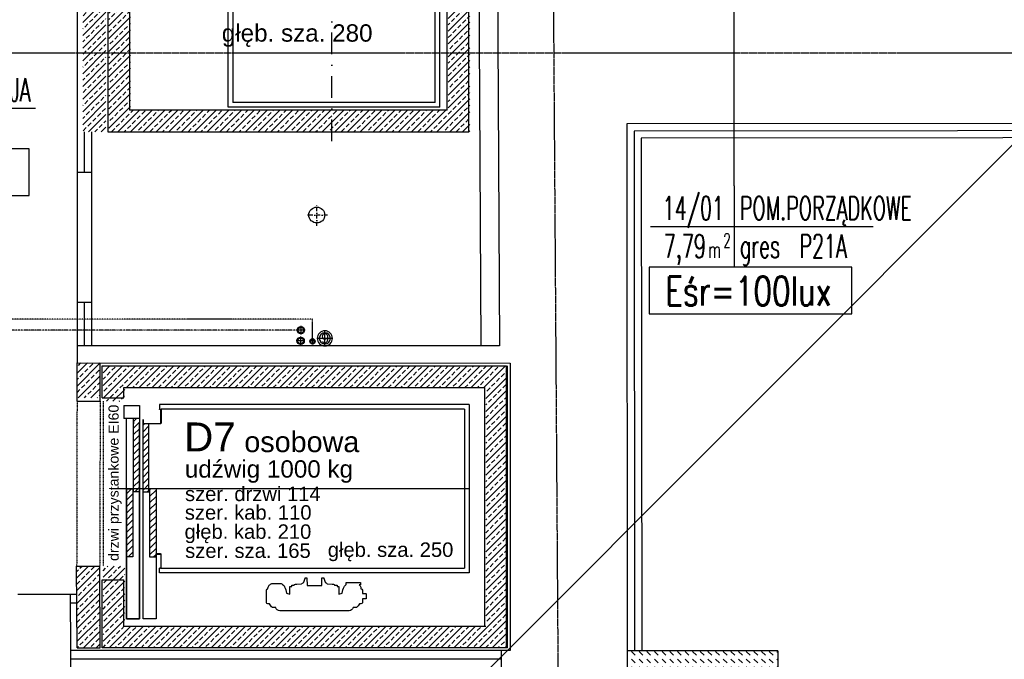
# Model space of a CAD drawing. Header units: inches. Extents: x -281236 to -70395, y 38777 to 102341.
# Tile 19 of 244: x -142196 to -141514, y 42739 to 43182. Entities that reach past the tile are written whole.
import ezdxf
from ezdxf.enums import TextEntityAlignment as Align

# ---------------------------------------------------------------- set-up
doc = ezdxf.new("R2010")
doc.units = ezdxf.units.IN
doc.header["$MEASUREMENT"] = 0
for name, pattern in [('00-inst$0$DASHDOT', [1, 0.5, -0.25, 0, -0.25]), ('CENTER', [2, 1.25, -0.25, 0.25, -0.25]), ('DASHDOT', [1, 0.5, -0.25, 0, -0.25]), ('DASHED2', [0.375, 0.25, -0.125]), ('DIVIDE', [31.75, 12.7, -6.35, 0, -6.35, 0, -6.35])]:
    doc.linetypes.add(name, pattern=pattern)
doc.layers.get('0').update_dxf_attribs({"color": 101})
for name, color, linetype in [('beton_hatch', 145, 'Continuous'), ('E-90', 6, 'Continuous'), ('E-OPIS-POM', 6, 'Continuous'), ('E35', 6, 'Continuous'), ('Ins-kan', 54, 'Continuous'), ('Ins-wod', 152, 'Continuous'), ('Mks-wpusty', 86, 'Continuous'), ('Mw-cr-rury', 160, 'DIVIDE'), ('Mw-wc-rury', 160, 'DASHDOT'), ('Opis-spadki', 61, 'Continuous'), ('Opis-wykonczen', 2, 'Continuous'), ('Os-osie glowne', 8, 'CENTER'), ('piony_K_nr', 240, 'Continuous'), ('Sc-beton', 7, 'Continuous'), ('Sc-beton-hatch', 86, 'Continuous'), ('Sc-cegla pelna', 32, 'Continuous'), ('Sc-gk', 120, 'Continuous'), ('Sc-gk-hatch', 8, 'Continuous'), ('Sc-izolacja term-obrys', 132, 'Continuous'), ('Sc-izolacja term-styropian', 151, 'STYROPIAN-KA'), ('Sc-nad', 5, 'DASHED2'), ('Sc-nadproza kon', 5, 'DASHED2'), ('studzienki_widok', 52, 'Continuous'), ('tkd_obrys', 4, 'Continuous'), ('W-idok', 9, 'Continuous'), ('Wyp-meble', 155, 'Continuous')]:
    doc.layers.add(name, color=color, linetype=linetype)
doc.styles.add('KA wymiar', font='romans.shx', dxfattribs={"width": 0.6})
doc.styles.add('ROMANS', font='romans', dxfattribs={"width": 0.85})
doc.styles.add('TYTUL2', font='ARIAL.TTF')
doc.linetypes.add('BATTING', pattern='A,0.0001,-0.1,[134,ltypeshp.shx,S=0.1,R=0,X=-0.1,Y=0],-0.2,[134,ltypeshp.shx,S=0.1,R=180,X=0.1,Y=0],-0.1', length=0.4001)
doc.linetypes.add('STYROPIAN-KA', pattern='A,0.0001,-0.1,[135,ltypeshp.shx,S=0.1,R=0,X=-0.1,Y=0],0,[135,ltypeshp.shx,S=0.1,R=180,X=0.1,Y=0],-0.1', length=0.2001)
pattern_1 = [(45, (-188741.938, 11195.726), (-13.258252, 13.258252), []), (45, (-188733.099, 11195.726), (-13.258252, 13.258252), [])]
pattern_2 = [(45, (0.613, 0), (-4.41941738, 4.41941738), []), (45, (5.0325, 0), (-4.41941738, 4.41941738), [3.125, -1.5625])]

# ---------------------------------------------------------------- blocks, each defined once
blk = doc.blocks.new('w1')
h = blk.add_hatch()
h.set_pattern_fill('ANSI31', color=256, angle=-90, style=0)
h.set_pattern_definition([(315, (-78792.9303, 100964.629), (2.24506403, 2.24506403), [])])
h.paths.add_polyline_path([(-143428.16, 50196.65), (-143432.6, 50196.65), (-143432.6, 50243.85), (-143428.16, 50243.85)])
h.paths.add_polyline_path([(-143444.22, 50196.65), (-143448.66, 50196.65), (-143448.66, 50243.85), (-143444.22, 50243.85)])
h.paths.add_polyline_path([(-143439.66, 50151.65), (-143439.66, 50150.14), (-143439.66, 50148.15), (-143443.66, 50148.15), (-143443.66, 50196.65), (-143439.66, 50196.65)])
h.paths.add_polyline_path([(-143433.16, 50151.65), (-143437.16, 50151.65), (-143437.16, 50196.65), (-143433.16, 50196.65)])
h.paths.add_polyline_path([(-143433.16, 50196.65), (-143437.16, 50196.65), (-143437.16, 50198.85), (-143433.16, 50198.85)])
h.paths.add_polyline_path([(-143439.66, 50196.65), (-143443.66, 50196.65), (-143443.66, 50198.85), (-143439.66, 50198.85)])
for p, q in [((-143465.46, 50306.65), (-143465.46, 50259.65)), ((-143185.46, 50306.65), (-143465.46, 50306.65)), ((-143185.46, 50306.65), (-143185.46, 50111.65)), ((-143450.46, 50291.65), (-143200.46, 50291.65)), ((-143450.46, 50291.65), (-143450.46, 50259.65)), ((-143450.46, 50291.65), (-143200.46, 50291.65)), ((-143450.46, 50291.65), (-143200.46, 50291.65)), ((-143200.46, 50291.65), (-143200.46, 50126.65)), ((-143439.66, 50286.65), (-143448.66, 50286.65)), ((-143448.66, 50286.65), (-143439.66, 50286.65)), ((-143448.66, 50286.65), (-143448.66, 50243.85)), ((-143448.66, 50243.85), (-143448.66, 50286.65)), ((-143439.66, 50198.85), (-143439.66, 50286.65)), ((-143439.66, 50286.65), (-143439.66, 50198.85)), ((-143437.16, 50286.65), (-143437.16, 50198.85)), ((-143428.16, 50286.65), (-143437.16, 50286.65)), ((-143428.16, 50243.85), (-143428.16, 50286.65)), ((-143294.48, 50281.06), (-143342.45, 50281.06)), ((-143351.65, 50275.48), (-143351.64, 50266.71)), ((-143349.59, 50276.32), (-143350.69, 50276.32)), ((-143347.47, 50278.89), (-143347.52, 50278.71)), ((-143345.29, 50278.89), (-143347.47, 50278.89)), ((-143289.46, 50278.89), (-143291.64, 50278.89)), ((-143289.41, 50278.71), (-143289.46, 50278.89)), ((-143286.24, 50276.32), (-143287.34, 50276.32)), ((-143285.28, 50272.81), (-143285.28, 50275.48)), ((-143285.28, 50275.48), (-143285.28, 50275.48)), ((-143337.77, 50268.93), (-143335.46, 50269.63)), ((-143335.46, 50269.63), (-143335.46, 50264.3)), ((-143301.47, 50264.3), (-143301.47, 50269.63)), ((-143301.47, 50269.63), (-143299.16, 50268.93)), ((-143285.29, 50269.23), (-143282.93, 50269.23)), ((-143285.29, 50266.71), (-143285.29, 50269.23)), ((-143282.93, 50272.81), (-143285.28, 50272.81)), ((-143282.63, 50269.53), (-143282.63, 50272.51)), ((-143347.39, 50262.16), (-143342.16, 50262.16)), ((-143335.46, 50264.3), (-143334.22, 50264.3)), ((-143334.22, 50264.3), (-143334.22, 50263.6)), ((-143333.92, 50263.3), (-143332.45, 50263.3)), ((-143331.66, 50262.65), (-143330.76, 50262.65)), ((-143330.76, 50262.65), (-143327.34, 50262.4)), ((-143325.91, 50261.39), (-143324.87, 50258.6)), ((-143323.66, 50258.3), (-143323.51, 50263.65)), ((-143323.51, 50263.65), (-143313.42, 50263.65)), ((-143313.42, 50263.65), (-143313.26, 50258.3)), ((-143312.06, 50258.6), (-143311.02, 50261.39)), ((-143309.59, 50262.4), (-143306.16, 50262.65)), ((-143306.16, 50262.65), (-143305.26, 50262.65)), ((-143304.48, 50263.3), (-143303.01, 50263.3)), ((-143302.71, 50263.6), (-143302.71, 50264.3)), ((-143302.71, 50264.3), (-143301.47, 50264.3)), ((-143296.59, 50262.93), (-143296.59, 50261.46)), ((-143296.59, 50261.46), (-143286.64, 50261.46)), ((-143286.64, 50263.21), (-143287.41, 50263.21)), ((-143286.89, 50263.82), (-143286.89, 50263.82)), ((-143286.64, 50261.46), (-143286.64, 50263.21)), ((-143286.24, 50265.88), (-143286.24, 50265.88)), ((-143465.46, 50259.65), (-143450.46, 50259.65)), ((-143211.41, 50254.9), (-143425.76, 50254.9)), ((-143425.76, 50254.9), (-143425.76, 50251.65)), ((-143324.87, 50258.6), (-143324.86, 50258.3)), ((-143324.86, 50258.3), (-143323.66, 50258.3)), ((-143313.26, 50258.3), (-143312.06, 50258.3)), ((-143312.06, 50258.3), (-143312.06, 50258.6)), ((-143211.41, 50138.4), (-143211.41, 50254.9)), ((-143425.76, 50251.5), (-143425.76, 50251.65)), ((-143425.76, 50251.65), (-143424.96, 50251.65)), ((-143424.97, 50251.5), (-143425.76, 50251.5)), ((-143424.81, 50241.96), (-143424.81, 50251.34)), ((-143424.66, 50251.65), (-143214.66, 50251.65)), ((-143424.66, 50251.35), (-143424.66, 50241.96)), ((-143214.66, 50141.65), (-143214.66, 50251.65)), ((-143448.66, 50243.85), (-143448.66, 50196.65)), ((-143448.66, 50196.65), (-143448.66, 50243.85)), ((-143444.22, 50243.85), (-143448.66, 50243.85)), ((-143444.22, 50196.65), (-143444.22, 50243.85)), ((-143444.22, 50196.65), (-143444.22, 50243.85)), ((-143432.6, 50196.65), (-143432.6, 50243.85)), ((-143432.6, 50243.85), (-143428.16, 50243.85)), ((-143428.16, 50196.65), (-143428.16, 50243.85)), ((-143428.16, 50241.96), (-143428.16, 50243.65)), ((-143428.16, 50243.65), (-143428.01, 50243.65)), ((-143428.01, 50243.65), (-143428.01, 50241.96)), ((-143427.85, 50241.8), (-143424.97, 50241.8)), ((-143424.97, 50241.65), (-143427.85, 50241.65)), ((-143439.66, 50198.85), (-143443.66, 50198.85)), ((-143443.66, 50198.85), (-143443.66, 50148.15)), ((-143439.66, 50150.14), (-143439.66, 50198.85)), ((-143439.66, 50198.85), (-143439.66, 50151.65)), ((-143437.16, 50198.85), (-143433.16, 50198.85)), ((-143437.16, 50198.85), (-143437.16, 50151.65)), ((-143433.16, 50198.85), (-143433.16, 50151.65)), ((-143211.41, 50196.65), (-143456.16, 50196.65)), ((-143448.66, 50196.65), (-143444.22, 50196.65)), ((-143448.66, 50196.65), (-143448.66, 50148.15)), ((-143428.16, 50196.65), (-143432.6, 50196.65)), ((-143443.66, 50150.14), (-143443.66, 50151.65)), ((-143433.16, 50151.65), (-143437.16, 50151.65)), ((-143437.16, 50151.35), (-143437.16, 50148.65)), ((-143437.01, 50148.65), (-143437.01, 50151.34)), ((-143436.85, 50151.5), (-143424.97, 50151.5)), ((-143433.66, 50151.65), (-143436.6, 50151.65)), ((-143425.96, 50151.65), (-143433.16, 50151.65)), ((-143424.97, 50151.65), (-143427.75, 50151.65)), ((-143424.81, 50151.34), (-143424.81, 50141.96)), ((-143424.66, 50141.95), (-143424.66, 50151.34)), ((-143439.66, 50148.15), (-143450.46, 50148.15)), ((-143450.46, 50138.95), (-143450.46, 50148.15)), ((-143439.66, 50148.15), (-143439.66, 50150.14)), ((-143439.66, 50138.95), (-143439.66, 50148.15)), ((-143437.16, 50148.65), (-143437.01, 50148.65)), ((-143450.46, 50138.95), (-143439.66, 50138.95)), ((-143424.97, 50141.8), (-143425.76, 50141.8)), ((-143425.76, 50141.8), (-143425.76, 50141.65)), ((-143425.76, 50141.65), (-143424.96, 50141.65)), ((-143425.76, 50138.4), (-143425.76, 50141.65)), ((-143211.41, 50138.4), (-143425.76, 50138.4)), ((-143214.66, 50141.65), (-143424.66, 50141.65)), ((-143465.46, 50133.65), (-143465.46, 50111.65)), ((-143465.46, 50133.65), (-143450.46, 50133.65)), ((-143450.46, 50133.65), (-143450.46, 50126.65)), ((-143450.46, 50126.65), (-143200.46, 50126.65)), ((-143465.46, 50111.65), (-143185.46, 50111.65))]:
    blk.add_line(p, q)
for centre, radius, start, end in [((-143342.45, 50278.11), 2.95, 90, 164.6154), ((-143294.48, 50278.11), 2.95, 15.3846, 90), ((-143350.69, 50275.35), 0.969, 90, 172.21378), ((-143344.77, 50274.24), 5.25, 121.57246, 156.64603), ((-143292.16, 50274.24), 5.25, 23.35397, 58.42754), ((-143286.24, 50275.35), 0.969, 7.78623, 90), ((-143350.08, 50270.17), 12.38, 332.22511, 354.23402), ((-143286.85, 50270.17), 12.38, 185.76598, 207.77489), ((-143282.93, 50272.51), 0.3, 0, 90), ((-143282.93, 50269.53), 0.3, 270, 0), ((-143350.69, 50266.85), 0.969, 188.41003, 270.03896), ((-143346.11, 50266.18), 4.58, 183.65178, 210.9226), ((-143345.62, 50267.11), 5.51, 216.61755, 238.4367), ((-143347.35, 50264.93), 2.77, 245.31355, 269.08976), ((-143342.21, 50264.93), 2.77, 270.91024, 294.68645), ((-143343.93, 50267.11), 5.51, 301.5633, 330.63224), ((-143333.92, 50263.6), 0.3, 180, 270), ((-143331.66, 50263.45), 0.8, 190.80692, 270), ((-143327.46, 50260.7), 1.7, 23.98221, 85.74867), ((-143309.46, 50260.7), 1.7, 94.25133, 156.01779), ((-143305.26, 50263.45), 0.8, 270, 349.19308), ((-143303.01, 50263.6), 0.3, 270, 0), ((-143293, 50267.11), 5.51, 209.36776, 229.31584), ((-143291.31, 50267.11), 5.51, 314.98421, 323.38245), ((-143290.82, 50266.18), 4.58, 329.0774, 356.28048), ((-143286.24, 50266.85), 0.969, 270.03896, 351.58997), ((-143424.97, 50251.34), 0.16, 0, 90), ((-143424.96, 50251.35), 0.3, 0, 90), ((-143427.85, 50241.96), 0.31, 180, 270), ((-143427.85, 50241.96), 0.16, 180, 270), ((-143424.97, 50241.96), 0.16, 270, 0), ((-143424.97, 50241.96), 0.31, 270, 0), ((-143436.86, 50151.35), 0.3, 90, 180), ((-143436.85, 50151.34), 0.16, 90, 180), ((-143424.97, 50151.34), 0.31, 0, 90), ((-143424.97, 50151.34), 0.16, 0, 90), ((-143424.97, 50141.96), 0.16, 270, 0), ((-143424.96, 50141.95), 0.3, 270, 0)]:
    blk.add_arc(centre, radius, start, end)
blk = doc.blocks.new('w2')
h = blk.add_hatch()
h.set_pattern_fill('ANSI32', color=256, scale=50, style=0)
h.set_pattern_definition(pattern_1)
h.paths.add_polyline_path([(-144149.4, 50762.8), (-144150.36, 50762.8), (-144150.36, 50758.36), (-144149.4, 50758.36)])
h.paths.add_polyline_path([(-144150.36, 50762.8), (-144158.86, 50762.8), (-144212.56, 50762.8), (-144214.06, 50762.8), (-144214.06, 50758.36), (-144150.36, 50758.36)])
h = blk.add_hatch()
h.set_pattern_fill('ANSI32', color=256, scale=50, style=0)
h.set_pattern_definition(pattern_1)
h.paths.add_polyline_path([(-144087.36, 50751.3), (-144150.36, 50751.3), (-144150.36, 50747.3), (-144087.36, 50747.3)])
h.paths.add_polyline_path([(-144150.36, 50751.3), (-144151.6, 50751.3), (-144151.6, 50747.3), (-144150.36, 50747.3)])
h = blk.add_hatch()
h.set_pattern_fill('ANSI32', color=256, scale=50, style=0)
h.set_pattern_definition(pattern_1)
h.paths.add_polyline_path([(-144083.86, 50753.8), (-144083.86, 50757.8), (-144150.36, 50757.8), (-144150.36, 50753.8)])
h = blk.add_hatch()
h.set_pattern_fill('ANSI32', color=256, scale=50, style=0)
h.set_pattern_definition(pattern_1)
h.paths.add_polyline_path([(-144150.36, 50742.3), (-144150.36, 50746.74), (-144214.06, 50746.74), (-144214.06, 50742.3), (-144212.56, 50742.3), (-144212.17, 50742.3)])
for p, q in [((-144229.86, 50779.6), (-144305.36, 50779.6)), ((-144305.36, 50779.6), (-144305.36, 50469.6)), ((-144229.86, 50779.6), (-144229.86, 50764.6)), ((-144055.36, 50779.6), (-144077.36, 50779.6)), ((-144077.36, 50779.6), (-144077.36, 50764.6)), ((-144055.36, 50469.6), (-144055.36, 50779.6)), ((-144229.86, 50764.6), (-144290.36, 50764.6)), ((-144290.36, 50764.6), (-144290.36, 50484.6)), ((-144285.36, 50753.8), (-144285.36, 50762.8)), ((-144285.36, 50762.8), (-144285.36, 50753.8)), ((-144285.36, 50762.8), (-144212.56, 50762.8)), ((-144212.56, 50762.8), (-144285.36, 50762.8)), ((-144214.06, 50758.36), (-144214.06, 50762.8)), ((-144158.86, 50758.36), (-144214.06, 50758.36)), ((-144149.4, 50758.36), (-144214.06, 50758.36)), ((-144212.56, 50762.8), (-144158.86, 50762.8)), ((-144158.86, 50762.8), (-144212.56, 50762.8)), ((-144158.86, 50762.8), (-144083.86, 50762.8)), ((-144149.4, 50762.8), (-144149.4, 50758.36)), ((-144083.86, 50753.8), (-144083.86, 50764.6)), ((-144074.66, 50764.6), (-144083.86, 50764.6)), ((-144070.36, 50764.6), (-144077.36, 50764.6)), ((-144074.66, 50764.6), (-144074.66, 50753.8)), ((-144070.36, 50484.6), (-144070.36, 50764.6)), ((-144167.56, 50753.8), (-144285.36, 50753.8)), ((-144285.36, 50751.3), (-144087.36, 50751.3)), ((-144285.36, 50742.3), (-144285.36, 50751.3)), ((-144083.86, 50753.8), (-144167.56, 50753.8)), ((-144167.56, 50753.8), (-144083.86, 50753.8)), ((-144151.6, 50753.8), (-144151.6, 50757.8)), ((-144151.6, 50757.8), (-144083.86, 50757.8)), ((-144151.6, 50751.3), (-144151.6, 50747.3)), ((-144087.36, 50747.3), (-144087.36, 50751.3)), ((-144087.06, 50751.3), (-144084.36, 50751.3)), ((-144084.36, 50751.15), (-144087.05, 50751.15)), ((-144084.36, 50751.3), (-144084.36, 50751.15)), ((-144074.66, 50753.8), (-144083.86, 50753.8)), ((-144149.4, 50746.74), (-144214.06, 50746.74)), ((-144214.06, 50746.74), (-144214.06, 50742.3)), ((-144151.6, 50747.3), (-144087.36, 50747.3)), ((-144149.4, 50742.3), (-144149.4, 50746.74)), ((-144087.36, 50747.8), (-144087.36, 50750.74)), ((-144087.36, 50740.1), (-144087.36, 50747.3)), ((-144087.21, 50750.99), (-144087.21, 50739.11)), ((-144212.56, 50742.3), (-144285.36, 50742.3)), ((-144222.11, 50486.6), (-144222.11, 50739.9)), ((-144221.71, 50739.9), (-144221.86, 50739.9)), ((-144221.86, 50739.9), (-144221.86, 50739.1)), ((-144221.71, 50739.11), (-144221.71, 50739.9)), ((-144221.56, 50738.8), (-144212.17, 50738.8)), ((-144212.17, 50738.95), (-144221.55, 50738.95)), ((-144218.86, 50739.9), (-144218.86, 50489.85)), ((-144149.4, 50742.3), (-144214.06, 50742.3)), ((-144212.17, 50742.3), (-144213.86, 50742.3)), ((-144213.86, 50742.3), (-144213.86, 50742.15)), ((-144213.86, 50742.15), (-144212.17, 50742.15)), ((-144212.01, 50741.99), (-144212.01, 50739.11)), ((-144211.86, 50739.11), (-144211.86, 50741.99)), ((-144087.36, 50739.11), (-144087.36, 50741.89)), ((-144087.05, 50738.95), (-144077.67, 50738.95)), ((-144077.66, 50738.8), (-144087.05, 50738.8)), ((-144078.86, 50489.85), (-144078.86, 50738.8)), ((-144077.51, 50739.11), (-144077.51, 50739.9)), ((-144077.51, 50739.9), (-144077.36, 50739.9)), ((-144077.36, 50739.9), (-144077.36, 50739.1)), ((-144075.61, 50739.9), (-144077.36, 50739.9)), ((-144075.61, 50486.6), (-144075.61, 50739.9)), ((-144280.02, 50663.72), (-144280.02, 50664.82)), ((-144279.18, 50665.78), (-144270.42, 50665.78)), ((-144284.77, 50608.62), (-144284.77, 50656.58)), ((-144282.6, 50661.6), (-144282.41, 50661.65)), ((-144282.6, 50659.43), (-144282.6, 50661.6)), ((-144265.86, 50661.53), (-144265.86, 50656.3)), ((-144272.64, 50651.9), (-144273.33, 50649.6)), ((-144273.33, 50649.6), (-144268.01, 50649.6)), ((-144268.01, 50649.6), (-144268.01, 50648.36)), ((-144268.01, 50648.36), (-144267.31, 50648.36)), ((-144267.01, 50648.06), (-144267.01, 50646.59)), ((-144266.36, 50645.8), (-144266.36, 50644.9)), ((-144266.36, 50644.9), (-144266.1, 50641.48)), ((-144262.01, 50637.8), (-144267.36, 50637.65)), ((-144267.36, 50637.65), (-144267.36, 50627.56)), ((-144265.1, 50640.05), (-144262.31, 50639.01)), ((-144262.31, 50639.01), (-144262.01, 50639)), ((-144262.01, 50639), (-144262.01, 50637.8)), ((-144267.36, 50627.56), (-144262.01, 50627.4)), ((-144266.1, 50623.73), (-144266.36, 50620.3)), ((-144262.31, 50626.19), (-144265.1, 50625.16)), ((-144262.01, 50626.2), (-144262.31, 50626.19)), ((-144262.01, 50627.4), (-144262.01, 50626.2)), ((-144268.01, 50615.61), (-144273.33, 50615.61)), ((-144273.33, 50615.61), (-144272.64, 50613.3)), ((-144267.31, 50616.85), (-144268.01, 50616.85)), ((-144268.01, 50616.85), (-144268.01, 50615.61)), ((-144267.01, 50618.62), (-144267.01, 50617.15)), ((-144266.36, 50620.3), (-144266.36, 50619.4)), ((-144266.63, 50610.73), (-144265.17, 50610.73)), ((-144265.17, 50610.73), (-144265.17, 50600.78)), ((-144282.6, 50603.6), (-144282.6, 50605.78)), ((-144282.41, 50603.55), (-144282.6, 50603.6)), ((-144280.02, 50600.38), (-144280.02, 50601.48)), ((-144267.53, 50601.02), (-144267.53, 50601.02)), ((-144266.92, 50600.78), (-144266.92, 50601.55)), ((-144276.51, 50599.42), (-144279.18, 50599.42)), ((-144279.18, 50599.42), (-144279.18, 50599.42)), ((-144276.51, 50597.07), (-144276.51, 50599.42)), ((-144273.24, 50596.77), (-144276.21, 50596.77)), ((-144272.94, 50599.42), (-144272.94, 50597.07)), ((-144270.42, 50599.42), (-144272.94, 50599.42)), ((-144269.59, 50600.38), (-144269.59, 50600.38)), ((-144265.17, 50600.78), (-144266.92, 50600.78)), ((-144305.36, 50469.6), (-144055.36, 50469.6))]:
    blk.add_line(p, q)
for points in [[(-144075.61, 50486.6), (-144222.11, 50486.6)], [(-144078.86, 50489.85), (-144218.86, 50489.85)], [(-144070.36, 50484.6), (-144290.36, 50484.6)]]:
    blk.add_lwpolyline(points)
for centre, radius, start, end in [((-144087.06, 50751), 0.3, 90, 180), ((-144087.05, 50750.99), 0.16, 90, 180), ((-144221.56, 50739.1), 0.3, 180, 270), ((-144221.55, 50739.11), 0.16, 180, 270), ((-144212.17, 50741.99), 0.31, 0, 90), ((-144212.17, 50741.99), 0.16, 0, 90), ((-144212.17, 50739.11), 0.16, 270, 0), ((-144212.17, 50739.11), 0.31, 270, 0), ((-144087.05, 50739.11), 0.31, 180, 270), ((-144087.05, 50739.11), 0.16, 180, 270), ((-144077.67, 50739.11), 0.16, 270, 0), ((-144077.66, 50739.1), 0.3, 270, 0), ((-144277.94, 50658.91), 5.25, 113.35397, 148.42754), ((-144279.05, 50664.82), 0.969, 97.78622, 180), ((-144270.56, 50664.82), 0.969, 359.96104, 81.58997), ((-144269.88, 50660.25), 4.58, 59.0774, 86.34822), ((-144270.82, 50659.76), 5.51, 31.5633, 53.38245), ((-144268.64, 50661.48), 2.77, 0.91024, 24.68645), ((-144281.82, 50656.58), 2.95, 105.3846, 180), ((-144268.64, 50656.34), 2.77, 335.31355, 359.08976), ((-144273.88, 50664.22), 12.38, 275.76598, 297.77489), ((-144270.82, 50658.07), 5.51, 299.36776, 328.4367), ((-144267.31, 50648.06), 0.3, 0, 90), ((-144267.16, 50645.8), 0.8, 0, 79.19308), ((-144264.41, 50641.6), 1.7, 184.25133, 246.01779), ((-144264.41, 50623.6), 1.7, 113.98221, 175.74867), ((-144267.31, 50617.15), 0.3, 270, 0), ((-144267.16, 50619.4), 0.8, 280.80692, 0), ((-144281.82, 50608.62), 2.95, 180, 254.6154), ((-144273.88, 50600.99), 12.38, 62.22511, 84.23402), ((-144270.82, 50607.13), 5.51, 40.68416, 60.63224), ((-144277.94, 50606.3), 5.25, 211.57246, 246.64603), ((-144269.88, 50604.95), 4.58, 273.71952, 300.9226), ((-144270.82, 50605.45), 5.51, 306.61755, 315.01579), ((-144279.05, 50600.38), 0.969, 180, 262.21377), ((-144276.21, 50597.07), 0.3, 180, 270), ((-144273.24, 50597.07), 0.3, 270, 0), ((-144270.56, 50600.38), 0.969, 278.41003, 359.96104)]:
    blk.add_arc(centre, radius, start, end)
at = {"layer": 'W-idok', "linetype": 'DASHDOT', "ltscale": 30}
blk.add_line((-144150.36, 50463.1), (-144150.36, 50770.3), dxfattribs=at)
blk = doc.blocks.new('pow')
for p, q in [((0, 0.523), (0, -0.523)), ((-1.075, 0), (1.78, 0))]:
    blk.add_line(p, q)
at = {"style": 'KA wymiar', "width": 0.6}
for s, height, p in [('2', 0.18, (-0.139, -0.27)), ('m', 0.21, (-0.333, -0.401))]:
    blk.add_text(s, height=height, dxfattribs=at).set_placement(p)
for tag, p in [('01', (-0.131, 0.084)), ('000.00', (-0.364, -0.401))]:
    blk.add_attdef(tag, text='', height=0.3, dxfattribs=at).set_placement(p, align=Align.RIGHT)
for tag, p in [('POMIESZCZENIE', (0.071, 0.084)), ('POSADZKA', (0.071, -0.401))]:
    blk.add_attdef(tag, p, '', height=0.3, dxfattribs=at)
blk = doc.blocks.new('pion_woda')
at = {"layer": 'Ins-wod'}
for p, q in [((3, 0), (-3, 0)), ((0, 3), (0, -3))]:
    blk.add_line(p, q, dxfattribs=at)
for centre, radius in [((0, 0.02), 2.55), ((0, 0), 2)]:
    blk.add_circle(centre, radius, dxfattribs=at)
blk = doc.blocks.new('pion_mały')
at = {"layer": 'Ins-wod'}
for p, q in [((0, 2.08), (0, -2.12)), ((2.1, -0.02), (-2.1, -0.02))]:
    blk.add_line(p, q, dxfattribs=at)
for centre, radius in [((0, 0), 1.79), ((0, -0.02), 1.4)]:
    blk.add_circle(centre, radius, dxfattribs=at)
blk = doc.blocks.new('wp-100')
at = {"layer": 'Mks-wpusty', "color": 8, "linetype": '00-inst$0$DASHDOT', "ltscale": 5}
for p, q in [((60799.72, 10724.11), (60799.72, 10739.11)), ((60807.22, 10731.61), (60792.22, 10731.61))]:
    blk.add_line(p, q, dxfattribs=at)
at = {"layer": 'Mks-wpusty'}
blk.add_circle((60799.72, 10731.61), 5.5, dxfattribs=at)

msp = doc.modelspace()

# ---------------------------------------------------------------- hatches: boundary and pattern name
at = {"layer": 'beton_hatch'}
h = msp.add_hatch(dxfattribs=at)
h.set_pattern_fill('DASH', color=256, scale=30, angle=-45, style=0)
h.set_pattern_definition([(315, (0.613, 0), (5.30330086, -1e-15), [3.75, -3.75])])
h.paths.add_polyline_path([(-141671.23, 42745.04), (-141775.36, 42745.04), (-141775.34, 42725.04), (-141691.23, 42725.04), (-141691.23, 42671.54), (-141671.23, 42671.54)])
h.paths.add_polyline_path([(-141671.23, 42666.54), (-141691.23, 42666.54), (-141691.23, 42613.04), (-141775.23, 42613.04), (-141775.21, 42593.04), (-141671.23, 42593.04)])
h.paths.add_polyline_path([(-141671.23, 42671.54), (-141691.23, 42671.54), (-141691.23, 42666.54), (-141671.23, 42666.54)])
at = {"layer": 'Sc-beton-hatch'}
h = msp.add_hatch(dxfattribs=at)
h.set_pattern_fill('ANSI33', color=256, scale=25, style=0)
h.set_pattern_definition(pattern_2)
h.paths.add_polyline_path([(-142136.38, 43414.07), (-142152.38, 43414.07), (-142152.38, 43104.07), (-142136.38, 43104.07)])
h = msp.add_hatch(dxfattribs=at)
h.set_pattern_fill('ANSI33', color=256, scale=25, style=0)
h.set_pattern_definition([(45, (-743.1814, 809.2246), (-4.41941738, 4.41941738), []), (45, (-738.762, 809.2246), (-4.41941738, 4.41941738), [3.125, -1.5625])])
h.paths.add_polyline_path([(-142059.38, 43414.07), (-142134.38, 43414.07), (-142134.38, 43104.07), (-142003.38, 43104.07), (-142003.38, 43119.07), (-142119.38, 43119.07), (-142119.38, 43399.07), (-142059.38, 43399.07)])
h.paths.add_polyline_path([(-141884.38, 43414.07), (-141925.38, 43414.07), (-141925.38, 43399.07), (-141899.38, 43399.07), (-141899.38, 43119.07), (-142003.38, 43119.07), (-142003.38, 43104.07), (-141884.38, 43104.07)])
h = msp.add_hatch(dxfattribs=at)
h.set_pattern_fill('ANSI33', color=256, scale=25, style=0)
h.set_pattern_definition(pattern_2)
h.paths.add_polyline_path([(-142140.38, 42944.2), (-142156.38, 42944.21), (-142156.38, 42920.12), (-142140.38, 42920.12)])
h = msp.add_hatch(dxfattribs=at)
h.set_pattern_fill('ANSI33', color=256, scale=25, style=0)
h.set_pattern_definition(pattern_2)
h.paths.add_polyline_path([(-141863.79, 42942.12), (-142138.38, 42942.12), (-142138.38, 42917.62), (-142123.38, 42917.62), (-142123.38, 42927.12), (-141873.38, 42927.12), (-141873.38, 42762.12), (-142123.38, 42762.12), (-142123.38, 42803.62), (-142138.38, 42803.62), (-142138.38, 42747.12), (-141862.72, 42747.12)])
h.paths.add_polyline_path([(-141858.38, 42942.12), (-141863.79, 42942.12), (-141862.72, 42747.12), (-141858.38, 42747.12)])
h = msp.add_hatch(dxfattribs=at)
h.set_pattern_fill('ANSI33', color=256, scale=25, style=0)
h.set_pattern_definition(pattern_2)
h.paths.add_polyline_path([(-142140.63, 42803.62), (-142156.63, 42803.62), (-142156.38, 42747.12), (-142140.38, 42747.12)])

# ---------------------------------------------------------------- linework, layer by layer
for p, q in [((-141858.38, 42747.12), (-141858.38, 42942.12)), ((-142123.38, 42762.12), (-141873.38, 42762.12)), ((-142123.38, 42762.12), (-141873.38, 42762.12)), ((-142123.38, 42762.12), (-141873.38, 42762.12)), ((-141858.38, 42747.12), (-142138.38, 42747.12))]:
    msp.add_line(p, q)
at = {"layer": 'E35'}
for p, q in [((-141701.29, 43066.81), (-141701.29, 43284.7)), ((-142140.82, 42462.92), (-141504.07, 43099.67))]:
    msp.add_line(p, q, dxfattribs=at)
at = {"layer": 'E35', "linetype": 'Continuous', "ltscale": 0.3}
for points in [[(-142329.89, 43060.02), (-142189.56, 43060.02), (-142189.56, 43092.29), (-142329.89, 43092.29)], [(-141760.17, 42978.06), (-141619.83, 42978.06), (-141619.83, 43010.34), (-141760.17, 43010.34)]]:
    msp.add_lwpolyline(points, close=True, dxfattribs=at)
at = {"layer": 'Ins-kan'}
for p, q in [((-141984.76, 42955.93), (-141984.76, 42966.43)), ((-141979.51, 42961.18), (-141990.01, 42961.18))]:
    msp.add_line(p, q, dxfattribs=at)
at = {"layer": 'Ins-kan', "extrusion": (0, 9.7811e-55, -1)}
for major_axis in [(3.71, 3.71), (2.72, 2.72)]:
    msp.add_ellipse((-141984.76, 42961.18), major_axis=major_axis, ratio=1, start_param=3.926991, end_param=10.210176, dxfattribs=at)
at = {"layer": 'Mw-cr-rury', "ltscale": 0.03}
for p, q in [((-141993.35, 42974.36), (-142278.45, 42974.36)), ((-141993.35, 42960.54), (-141993.35, 42974.36))]:
    msp.add_line(p, q, dxfattribs=at)
at = {"layer": 'Mw-cr-rury', "color": 60, "ltscale": 0.7}
msp.add_line((-142001.36, 42969.86), (-142001.36, 42963.86), dxfattribs=at)
at = {"layer": 'Mw-wc-rury'}
msp.add_line((-142004.36, 42966.86), (-142294.02, 42966.86), dxfattribs=at)
at = {"layer": 'Os-osie glowne'}
for p, q in [((-141807.41, 40431.76), (-141835.81, 44583.07)), ((-143378.57, 43158.75), (-138190.06, 43158.75))]:
    msp.add_line(p, q, dxfattribs=at)
at = {"layer": 'Sc-beton'}
for p, q in [((-142156.38, 42917.62), (-142156.38, 42944.21)), ((-142140.38, 42917.62), (-142140.38, 42944.2)), ((-142156.38, 42917.62), (-142140.38, 42917.62)), ((-142156.38, 42747.12), (-142156.63, 42803.62)), ((-142156.63, 42803.62), (-142140.63, 42803.62)), ((-142140.38, 42747.12), (-142140.63, 42803.62)), ((-142156.38, 42747.12), (-142140.38, 42747.12))]:
    msp.add_line(p, q, dxfattribs=at)
at = {"layer": 'Sc-cegla pelna'}
for p, q in [((-139751.6, 43111.57), (-141775.71, 43109.61)), ((-141775.71, 43109.61), (-141775.32, 42709.02)), ((-142156.38, 42956.12), (-142156.38, 42944.21)), ((-142197.25, 42784.12), (-142161.1, 42784.12))]:
    msp.add_line(p, q, dxfattribs=at)
for points in [[(-141879.63, 43467.16), (-141876.81, 42956.12)], [(-141866.69, 43467.16), (-141863.87, 42956.12)], [(-141863.87, 42956.12), (-142156.38, 42956.12)], [(-142156.38, 42944.21), (-141856.38, 42944.12), (-141856.38, 42745.12), (-141862.71, 42745.12), (-141862.52, 42712.02)], [(-142161.1, 42784.12), (-142159.87, 42592.21)]]:
    msp.add_lwpolyline(points, dxfattribs=at)
at = {"layer": 'Sc-gk'}
for p, q in [((-142156.38, 43426.07), (-142156.38, 43076.12)), ((-142146.38, 43104.07), (-142146.38, 43076.12)), ((-142156.38, 43076.12), (-142146.38, 43076.12)), ((-142156.38, 42986.12), (-142146.38, 42986.12)), ((-142156.38, 42986.12), (-142156.38, 42956.12)), ((-142146.38, 42986.12), (-142146.38, 42956.12)), ((-142161.1, 42784.12), (-142156.54, 42784.12)), ((-142161.1, 42778.12), (-142156.54, 42778.12)), ((-141862.71, 42745.12), (-142160.71, 42745.12)), ((-141862.71, 42739.12), (-142160.71, 42739.12))]:
    msp.add_line(p, q, dxfattribs=at)
at = {"layer": 'Sc-gk-hatch', "linetype": 'BATTING', "ltscale": 0.22}
for p, q in [((-142151.38, 43104.07), (-142151.38, 43076.12)), ((-142151.38, 42986.12), (-142151.38, 42956.12))]:
    msp.add_line(p, q, dxfattribs=at)
at = {"layer": 'Sc-izolacja term-obrys'}
msp.add_lwpolyline([(-139761.97, 42742.63), (-139761.61, 43101.56), (-141765.71, 43099.62), (-141765.36, 42745.04)], dxfattribs=at)
at = {"layer": 'Sc-izolacja term-styropian', "linetype": 'BATTING', "ltscale": 0.25}
msp.add_lwpolyline([(-139756.97, 42742.63), (-139756.6, 43106.56), (-141770.71, 43104.62), (-141770.36, 42745.04)], dxfattribs=at)
at = {"layer": 'Sc-nad'}
for p, q in [((-142156.38, 43076.12), (-142156.38, 42986.12)), ((-142146.38, 43076.12), (-142146.38, 42986.12))]:
    msp.add_line(p, q, dxfattribs=at)
at = {"layer": 'Sc-nadproza kon', "linetype": 'DASHDOT', "ltscale": 0.5}
for p, q in [((-142156.38, 42917.62), (-142156.63, 42803.62)), ((-142140.38, 42917.62), (-142140.63, 42803.62)), ((-142138.38, 42917.62), (-142138.38, 42803.62))]:
    msp.add_line(p, q, dxfattribs=at)
at = {"layer": 'studzienki_widok'}
for q in [(-141775.3, 42745.04), (-141671.23, 42593.04)]:
    msp.add_line((-141671.23, 42745.04), q, dxfattribs=at)
at = {"layer": 'tkd_obrys'}
msp.add_line((-142123.38, 42762.12), (-141873.38, 42762.12), dxfattribs=at)
msp.add_line((-142123.38, 42762.12), (-141873.38, 42762.12), dxfattribs=at)
at = {"layer": 'Wyp-meble'}
msp.add_line((-141859, 42942.12), (-141859, 42747.12), dxfattribs=at)

# ---------------------------------------------------------------- block references
for name, p in [('pion_woda', (-142001.36, 42966.86)), ('pion_woda', (-142001.54, 42959.44)), ('pion_mały', (-141993.35, 42959.16))]:
    msp.add_blockref(name, p)
at = {"layer": 'E-OPIS-POM', "xscale": 54, "yscale": 54, "zscale": 54}
for p, values in [((-142281.19, 43120.53), {'000.00': '23,35', '01': '13b/01', 'POMIESZCZENIE': 'KOMUNIKACJA', 'POSADZKA': 'gres  P21'}), ((-141701.29, 43038.58), {'000.00': '7,79', '01': '14/01', 'POMIESZCZENIE': 'POM.PORZĄDKOWE', 'POSADZKA': 'gres  P21A'})]:
    msp.add_blockref('pow', p, dxfattribs=at).add_auto_attribs(values)
at = {"layer": 'Mks-wpusty'}
msp.add_blockref('wp-100', (-202790.09, 32314.9), dxfattribs=at)
at = {"layer": 'Wyp-meble'}
msp.add_blockref('w2', (2170.37, -7365.54), dxfattribs=at)
at = {"layer": 'Wyp-meble', "xscale": -1, "rotation": 180}
msp.add_blockref('w1', (1326.47, 93053.77), dxfattribs=at)

# ---------------------------------------------------------------- texts
at = {"layer": 'E-90', "style": 'ROMANS', "width": 0.75}
msp.add_text('Eśr=100lux', height=20, rotation=360, dxfattribs=at).set_placement((-141691.51, 42993.91), align=Align.MIDDLE)
at = {"layer": 'Opis-spadki', "style": 'TYTUL2'}
for s, height, p in [('głęb. sza. 280', 12, (-142003.93, 43170.99)), ('D7', 20, (-142064.35, 42892.99)), ('osobowa', 14.239, (-142000.73, 42889.86)), ('udźwig 1000 kg', 12, (-142023.49, 42869.43)), ('szer. drzwi 114', 10, (-142034.64, 42853.78)), ('szer. kab. 110', 10, (-142037.86, 42840.94)), ('głęb. kab. 210', 10, (-142038.03, 42826.23)), ('głęb. sza. 250', 10, (-141939.27, 42813.72)), ('szer. sza. 165', 10, (-142038.03, 42814.26))]:
    msp.add_text(s, height=height, dxfattribs=at).set_placement(p, align=Align.MIDDLE)
at = {"layer": 'Opis-wykonczen', "insert": (-142134.57, 42807.15), "char_height": 7, "width": 171.4061, "attachment_point": 1, "rotation": 90, "style": 'TYTUL2'}
msp.add_mtext('drzwi przystankowe EI60', dxfattribs=at)
at = {"layer": 'piony_K_nr', "style": 'TYTUL2'}
msp.add_text('9', height=7, dxfattribs=at).set_placement((-141987.35, 42957.72, -76.7))

doc.saveas('drawing.dxf')
